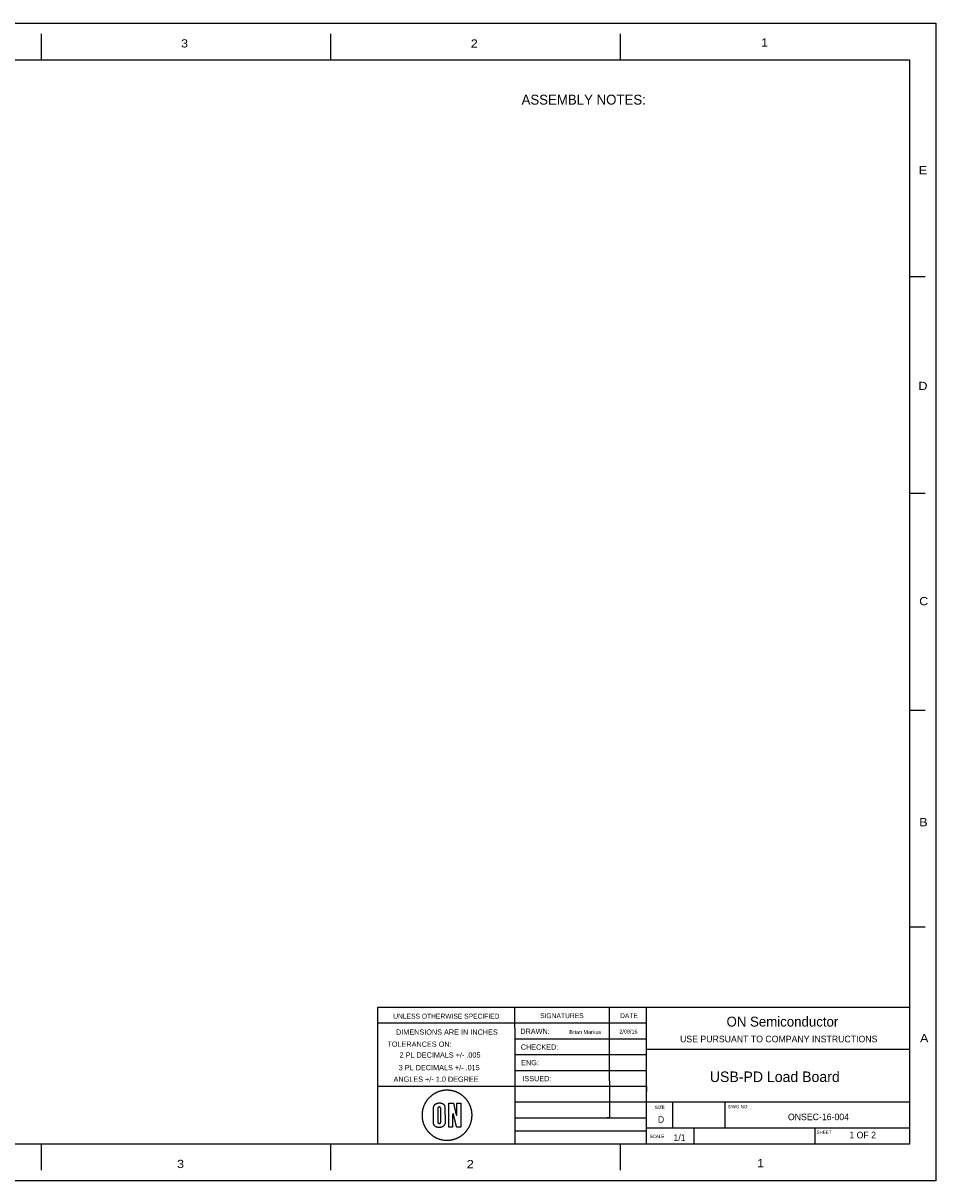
# Model space of a CAD drawing. Extents: x -8273 to 25727, y -13848 to 8152.
# Tile 5 of 5: x 8387 to 25727, y -13848 to 8152. Entities that reach past the tile are written whole.
import ezdxf
from ezdxf.enums import TextEntityAlignment as Align

# ---------------------------------------------------------------- set-up
doc = ezdxf.new("R2010")
doc.units = 0
for name, color, linetype in [('BG_ASSEMBLY_NOTES', 150, 'CONTINUOUS'), ('DF_OUTLINE', 12, 'CONTINUOUS'), ('DF_TITLE_BLOCK', 173, 'CONTINUOUS'), ('DF_TITLE_DATA', 140, 'CONTINUOUS')]:
    doc.layers.add(name, color=color, linetype=linetype)

msp = doc.modelspace()

# ---------------------------------------------------------------- linework, layer by layer
at = {"layer": 'DF_OUTLINE'}
for points in [[(-8273, -13848), (-8273, 8152), (25727, 8152), (25727, -13848)], [(-7773, -13148), (-7773, 7452), (25227, 7452), (25227, -13148)]]:
    msp.add_lwpolyline(points, close=True, dxfattribs=at)
for points in [[(8727, 7952), (8727, 7452)], [(14227, 7952), (14227, 7452)], [(19727, 7952), (19727, 7452)], [(25527, 3332), (25227, 3332)], [(25527, -788), (25227, -788)], [(25527, -4908), (25227, -4908)], [(25527, -9028), (25227, -9028)], [(8727, -13148), (8727, -13648)], [(14227, -13148), (14227, -13648)], [(19727, -13148), (19727, -13648)]]:
    msp.add_lwpolyline(points, dxfattribs=at)
at = {"layer": 'DF_TITLE_BLOCK'}
for points in [[(15127, -13148), (15127, -10548)], [(15127, -10548), (25227, -10548)], [(17727, -10948), (17727, -10548)], [(19527, -11948), (19527, -10548)], [(20227, -13148), (20227, -10548)], [(15127, -10848), (20227, -10848)], [(17727, -10948), (17727, -11948)], [(17727, -11148), (19527, -11148)], [(19527, -11148), (20227, -11148)], [(20227, -11348), (25227, -11348)], [(17727, -11448), (19527, -11448)], [(19527, -11448), (20227, -11448)], [(17727, -11748), (19527, -11748)], [(19527, -11748), (20227, -11748)], [(15127, -12048), (20227, -12048), (20227, -12148)], [(17727, -11948), (17727, -12048)], [(17727, -12048), (17727, -13148)], [(19527, -12048), (19527, -12648), (19477, -12648)], [(19527, -11948), (19527, -12048)], [(17727, -12348), (20227, -12348)], [(20227, -12348), (25227, -12348)], [(20727, -12848), (20727, -12348)], [(21727, -12848), (21727, -12348)], [(17727, -12648), (20227, -12648)], [(17727, -12898), (20227, -12898)], [(25227, -12848), (20227, -12848)], [(21127, -12848), (21127, -13148)], [(23427, -12848), (23427, -13148)]]:
    msp.add_lwpolyline(points, dxfattribs=at)
at = {"layer": 'DF_TITLE_DATA'}
for points in [[(16408, -12126), (16404, -12126), (16400, -12127), (16397, -12127), (16393, -12128), (16388, -12128), (16384, -12129), (16379, -12130), (16374, -12130), (16365, -12132), (16361, -12132), (16357, -12133), (16354, -12134), (16351, -12134), (16349, -12135), (16348, -12135), (16347, -12136), (16346, -12136), (16346, -12137), (16345, -12137), (16344, -12137), (16343, -12137), (16342, -12137), (16341, -12137), (16339, -12137), (16336, -12138), (16333, -12138), (16330, -12139), (16326, -12140), (16322, -12141), (16318, -12142), (16314, -12143), (16309, -12144), (16300, -12147), (16295, -12148), (16290, -12150), (16285, -12152), (16280, -12153), (16276, -12155), (16272, -12156), (16269, -12157), (16262, -12160), (16259, -12161), (16256, -12162), (16253, -12164), (16250, -12165), (16247, -12166), (16245, -12167), (16243, -12168), (16240, -12170), (16239, -12171), (16237, -12171), (16236, -12172), (16236, -12173), (16235, -12173), (16234, -12174), (16234, -12175), (16233, -12175), (16232, -12176), (16231, -12176), (16230, -12177), (16229, -12178), (16228, -12178), (16226, -12179), (16222, -12180), (16219, -12182), (16216, -12184), (16212, -12185), (16208, -12188), (16204, -12190), (16200, -12192), (16195, -12195), (16187, -12199), (16184, -12201), (16180, -12203), (16178, -12205), (16175, -12207), (16173, -12208), (16172, -12209), (16171, -12209), (16170, -12210), (16168, -12212), (16166, -12214), (16163, -12216), (16160, -12218), (16157, -12220), (16153, -12223), (16150, -12226), (16141, -12233), (16136, -12237), (16131, -12242), (16125, -12246), (16120, -12251), (16115, -12256), (16110, -12261), (16105, -12265), (16096, -12274), (16091, -12279), (16087, -12284), (16083, -12288), (16078, -12293), (16075, -12297), (16072, -12301), (16069, -12304), (16064, -12310), (16062, -12313), (16059, -12317), (16057, -12320), (16054, -12324), (16052, -12327), (16050, -12330), (16048, -12333), (16045, -12339), (16042, -12342), (16040, -12345), (16038, -12349), (16036, -12352), (16034, -12355), (16032, -12358), (16030, -12361), (16027, -12368), (16024, -12372), (16022, -12376), (16019, -12381), (16017, -12386), (16014, -12391), (16012, -12395), (16009, -12400), (16005, -12410), (16002, -12416), (16000, -12423), (15997, -12429), (15995, -12436), (15992, -12442), (15990, -12448), (15988, -12453), (15985, -12465), (15983, -12472), (15981, -12478), (15979, -12485), (15977, -12492), (15976, -12499), (15974, -12505), (15973, -12511), (15971, -12523), (15970, -12530), (15969, -12537), (15968, -12544), (15967, -12551), (15967, -12558), (15966, -12565), (15966, -12571), (15965, -12583), (15965, -12590), (15965, -12597), (15965, -12604), (15965, -12611), (15965, -12618), (15965, -12625), (15966, -12630), (15966, -12641), (15967, -12647), (15967, -12653), (15968, -12658), (15968, -12663), (15969, -12668), (15969, -12672), (15970, -12675), (15971, -12681), (15972, -12685), (15972, -12689), (15973, -12693), (15974, -12697), (15975, -12701), (15976, -12705), (15977, -12708), (15979, -12716), (15980, -12721), (15981, -12726), (15983, -12732), (15984, -12737), (15986, -12742), (15988, -12747), (15989, -12752), (15993, -12763), (15995, -12768), (15997, -12774), (16000, -12780), (16002, -12786), (16005, -12792), (16007, -12797), (16009, -12802), (16014, -12812), (16017, -12817), (16020, -12823), (16023, -12828), (16026, -12833), (16028, -12838), (16031, -12843), (16033, -12847), (16039, -12855), (16042, -12860), (16045, -12865), (16049, -12870), (16052, -12875), (16055, -12880), (16058, -12884), (16061, -12888), (16069, -12897), (16073, -12902), (16078, -12908), (16083, -12914), (16088, -12919), (16093, -12925), (16098, -12930), (16103, -12935), (16113, -12946), (16119, -12951), (16125, -12956), (16130, -12961), (16136, -12966), (16141, -12970), (16145, -12974), (16149, -12977), (16158, -12983), (16162, -12987), (16167, -12990), (16172, -12993), (16177, -12997), (16181, -13000), (16186, -13003), (16189, -13005), (16198, -13010), (16202, -13013), (16207, -13015), (16212, -13018), (16217, -13021), (16222, -13023), (16226, -13026), (16230, -13028), (16238, -13032), (16243, -13034), (16247, -13036), (16252, -13038), (16256, -13040), (16260, -13042), (16264, -13043), (16268, -13045), (16275, -13047), (16279, -13049), (16284, -13050), (16288, -13052), (16293, -13054), (16298, -13055), (16303, -13056), (16307, -13058), (16317, -13060), (16323, -13062), (16329, -13063), (16336, -13065), (16343, -13066), (16349, -13068), (16356, -13069), (16362, -13070), (16378, -13073), (16386, -13074), (16393, -13075), (16400, -13075), (16408, -13075), (16417, -13076), (16427, -13076), (16439, -13076), (16461, -13076), (16470, -13076), (16478, -13075), (16485, -13075), (16492, -13074), (16499, -13073), (16506, -13072), (16513, -13071), (16524, -13069), (16530, -13068), (16536, -13067), (16542, -13065), (16548, -13064), (16553, -13063), (16558, -13062), (16562, -13061), (16570, -13058), (16575, -13057), (16580, -13055), (16585, -13054), (16590, -13052), (16594, -13051), (16599, -13049), (16603, -13048), (16611, -13044), (16616, -13043), (16621, -13041), (16625, -13039), (16630, -13036), (16635, -13035), (16639, -13033), (16643, -13031), (16651, -13027), (16656, -13025), (16660, -13022), (16665, -13019), (16670, -13017), (16675, -13014), (16679, -13012), (16683, -13009), (16691, -13004), (16696, -13001), (16701, -12998), (16706, -12995), (16710, -12991), (16715, -12988), (16719, -12985), (16723, -12982), (16731, -12976), (16735, -12973), (16740, -12969), (16744, -12965), (16748, -12962), (16752, -12959), (16756, -12955), (16759, -12953), (16766, -12946), (16770, -12943), (16773, -12939), (16777, -12935), (16781, -12931), (16785, -12927), (16788, -12924), (16791, -12920), (16798, -12913), (16801, -12909), (16804, -12905), (16808, -12901), (16811, -12897), (16814, -12893), (16817, -12890), (16820, -12886), (16825, -12879), (16828, -12874), (16831, -12869), (16835, -12864), (16838, -12859), (16842, -12853), (16845, -12848), (16848, -12843), (16855, -12832), (16858, -12826), (16861, -12820), (16864, -12814), (16867, -12809), (16870, -12803), (16872, -12798), (16874, -12794), (16878, -12785), (16880, -12780), (16882, -12775), (16884, -12770), (16886, -12765), (16887, -12760), (16889, -12756), (16891, -12752), (16893, -12743), (16895, -12738), (16896, -12733), (16898, -12727), (16900, -12722), (16901, -12716), (16902, -12711), (16903, -12706), (16905, -12697), (16906, -12692), (16907, -12687), (16908, -12682), (16909, -12677), (16910, -12673), (16911, -12669), (16911, -12666), (16912, -12659), (16912, -12654), (16913, -12649), (16913, -12643), (16914, -12637), (16914, -12631), (16914, -12624), (16915, -12618), (16915, -12605), (16915, -12598), (16915, -12591), (16915, -12584), (16915, -12577), (16914, -12571), (16914, -12565), (16913, -12559), (16912, -12549), (16912, -12543), (16911, -12538), (16910, -12532), (16910, -12528), (16909, -12523), (16908, -12519), (16908, -12515), (16906, -12508), (16905, -12504), (16904, -12500), (16903, -12495), (16902, -12491), (16901, -12487), (16900, -12482), (16899, -12478), (16897, -12470), (16895, -12466), (16894, -12461), (16892, -12456), (16891, -12451), (16890, -12447), (16888, -12443), (16887, -12439), (16884, -12432), (16882, -12427), (16880, -12422), (16878, -12417), (16876, -12413), (16874, -12408), (16872, -12403), (16870, -12399), (16866, -12390), (16863, -12385), (16860, -12380), (16857, -12374), (16854, -12369), (16851, -12364), (16848, -12359), (16846, -12354), (16840, -12345), (16837, -12341), (16834, -12336), (16830, -12331), (16827, -12327), (16824, -12322), (16822, -12319), (16819, -12315), (16814, -12309), (16811, -12305), (16808, -12301), (16805, -12297), (16801, -12293), (16798, -12289), (16795, -12286), (16792, -12283), (16786, -12276), (16782, -12272), (16778, -12268), (16775, -12264), (16771, -12261), (16767, -12257), (16763, -12253), (16760, -12250), (16753, -12244), (16749, -12240), (16744, -12237), (16740, -12233), (16735, -12229), (16731, -12226), (16727, -12223), (16723, -12220), (16715, -12214), (16711, -12211), (16706, -12208), (16701, -12205), (16697, -12202), (16693, -12199), (16689, -12196), (16685, -12194), (16677, -12189), (16673, -12187), (16669, -12184), (16664, -12182), (16659, -12180), (16655, -12177), (16650, -12175), (16646, -12173), (16638, -12169), (16633, -12167), (16629, -12165), (16624, -12163), (16619, -12161), (16614, -12159), (16610, -12157), (16606, -12156), (16598, -12153), (16593, -12151), (16587, -12149), (16581, -12148), (16576, -12146), (16570, -12144), (16564, -12142), (16559, -12141), (16547, -12138), (16541, -12137), (16535, -12135), (16528, -12134), (16522, -12133), (16516, -12132), (16510, -12131), (16505, -12130), (16495, -12129), (16489, -12128), (16482, -12128), (16475, -12127), (16468, -12127), (16461, -12126), (16454, -12126), (16448, -12126), (16436, -12126), (16431, -12126), (16425, -12126), (16420, -12126), (16416, -12126), (16413, -12126), (16410, -12126)], [(16335, -12372), (16347, -12376), (16349, -12377), (16352, -12378), (16358, -12381), (16360, -12383), (16362, -12384), (16363, -12385), (16365, -12386), (16368, -12389), (16369, -12389), (16371, -12391), (16373, -12392), (16384, -12403), (16385, -12406), (16387, -12409), (16389, -12411), (16390, -12415), (16392, -12418), (16393, -12421), (16400, -12438), (16402, -12756), (16396, -12771), (16393, -12777), (16392, -12780), (16390, -12783), (16389, -12786), (16387, -12788), (16385, -12791), (16384, -12794), (16382, -12796), (16379, -12800), (16367, -12812), (16365, -12813), (16361, -12816), (16359, -12817), (16357, -12819), (16353, -12821), (16351, -12823), (16349, -12824), (16348, -12824), (16342, -12827), (16339, -12827), (16333, -12829), (16329, -12830), (16326, -12831), (16323, -12831), (16315, -12832), (16311, -12833), (16303, -12833), (16299, -12834), (16278, -12834), (16275, -12833), (16267, -12833), (16264, -12832), (16261, -12832), (16258, -12831), (16252, -12830), (16237, -12825), (16234, -12823), (16228, -12820), (16222, -12816), (16220, -12814), (16217, -12812), (16215, -12810), (16212, -12809), (16210, -12807), (16207, -12803), (16205, -12801), (16203, -12800), (16202, -12798), (16200, -12796), (16200, -12793), (16199, -12792), (16199, -12791), (16198, -12791), (16197, -12790), (16196, -12790), (16196, -12789), (16195, -12788), (16194, -12786), (16193, -12785), (16193, -12783), (16192, -12782), (16190, -12778), (16190, -12777), (16189, -12776), (16189, -12774), (16188, -12773), (16188, -12770), (16187, -12770), (16187, -12769), (16186, -12768), (16186, -12758), (16185, -12745), (16185, -12663), (16184, -12636), (16184, -12608), (16185, -12531), (16185, -12467), (16186, -12455), (16186, -12447), (16187, -12441), (16188, -12437), (16190, -12432), (16191, -12430), (16193, -12424), (16194, -12422), (16195, -12419), (16196, -12417), (16198, -12415), (16201, -12411), (16203, -12409), (16205, -12406), (16207, -12404), (16209, -12401), (16211, -12399), (16213, -12396), (16215, -12394), (16219, -12391), (16225, -12385), (16226, -12383), (16226, -12381), (16227, -12381), (16227, -12382), (16231, -12382), (16232, -12381), (16234, -12381), (16238, -12379), (16240, -12379), (16243, -12378), (16248, -12376), (16250, -12375), (16256, -12373), (16258, -12372), (16261, -12372), (16263, -12371), (16264, -12371), (16268, -12370), (16269, -12370), (16270, -12369), (16271, -12369), (16272, -12368), (16273, -12368), (16273, -12367), (16275, -12366), (16297, -12366), (16306, -12367), (16311, -12367), (16316, -12368), (16320, -12369), (16324, -12369), (16332, -12371)], [(16283, -12445), (16281, -12446), (16280, -12447), (16278, -12448), (16277, -12449), (16276, -12450), (16275, -12452), (16273, -12453), (16272, -12454), (16266, -12462), (16266, -12603), (16266, -12743), (16272, -12749), (16275, -12752), (16276, -12753), (16278, -12754), (16280, -12754), (16282, -12755), (16285, -12755), (16288, -12756), (16291, -12756), (16296, -12757), (16299, -12757), (16301, -12757), (16303, -12757), (16305, -12757), (16306, -12757), (16308, -12756), (16309, -12756), (16310, -12755), (16311, -12754), (16312, -12753), (16313, -12752), (16314, -12751), (16315, -12749), (16316, -12748), (16317, -12747), (16319, -12741), (16320, -12736), (16320, -12727), (16321, -12715), (16321, -12697), (16321, -12672), (16321, -12641), (16321, -12601), (16321, -12533), (16321, -12509), (16321, -12491), (16320, -12478), (16320, -12469), (16319, -12463), (16319, -12460), (16318, -12458), (16316, -12456), (16315, -12455), (16314, -12454), (16313, -12453), (16311, -12452), (16310, -12451), (16309, -12450), (16307, -12449), (16304, -12447), (16303, -12446), (16301, -12446), (16300, -12445), (16298, -12444), (16296, -12444), (16295, -12444), (16294, -12444), (16291, -12444), (16290, -12444), (16289, -12444), (16287, -12445), (16286, -12445), (16285, -12445), (16284, -12445)], [(16563, -12375), (16564, -12378), (16565, -12379), (16565, -12381), (16566, -12384), (16567, -12386), (16567, -12389), (16568, -12391), (16568, -12394), (16570, -12399), (16570, -12402), (16572, -12408), (16572, -12411), (16573, -12413), (16573, -12415), (16574, -12417), (16575, -12421), (16575, -12422), (16576, -12424), (16576, -12431), (16577, -12431), (16577, -12432), (16578, -12432), (16578, -12433), (16579, -12434), (16579, -12436), (16578, -12436), (16578, -12439), (16579, -12440), (16579, -12441), (16580, -12441), (16580, -12442), (16581, -12442), (16581, -12445), (16580, -12446), (16580, -12448), (16581, -12448), (16581, -12449), (16582, -12450), (16582, -12453), (16583, -12454), (16583, -12463), (16584, -12465), (16584, -12467), (16585, -12469), (16585, -12470), (16586, -12471), (16586, -12473), (16587, -12474), (16587, -12475), (16588, -12477), (16588, -12478), (16589, -12480), (16589, -12481), (16590, -12483), (16590, -12486), (16591, -12487), (16591, -12497), (16592, -12498), (16593, -12498), (16593, -12505), (16594, -12506), (16594, -12507), (16596, -12507), (16596, -12512), (16595, -12514), (16595, -12516), (16596, -12517), (16596, -12516), (16598, -12516), (16598, -12528), (16599, -12529), (16599, -12530), (16600, -12530), (16600, -12537), (16602, -12537), (16602, -12538), (16603, -12538), (16603, -12540), (16602, -12540), (16602, -12544), (16603, -12544), (16603, -12545), (16604, -12546), (16604, -12550), (16603, -12552), (16603, -12553), (16604, -12553), (16604, -12554), (16605, -12554), (16605, -12555), (16606, -12555), (16606, -12560), (16605, -12562), (16605, -12564), (16606, -12564), (16606, -12565), (16607, -12564), (16609, -12564), (16609, -12568), (16608, -12571), (16608, -12574), (16609, -12575), (16609, -12576), (16611, -12578), (16611, -12579), (16612, -12580), (16612, -12583), (16613, -12586), (16613, -12587), (16614, -12589), (16614, -12590), (16615, -12591), (16616, -12593), (16617, -12594), (16617, -12595), (16619, -12597), (16620, -12597), (16621, -12598), (16622, -12598), (16623, -12599), (16626, -12599), (16628, -12591), (16628, -12584), (16629, -12573), (16629, -12370), (16701, -12370), (16701, -12830), (16627, -12830), (16623, -12820), (16621, -12814), (16619, -12810), (16618, -12805), (16616, -12800), (16615, -12794), (16613, -12788), (16611, -12781), (16610, -12775), (16606, -12762), (16605, -12756), (16604, -12751), (16602, -12746), (16601, -12741), (16601, -12738), (16600, -12735), (16600, -12733), (16599, -12730), (16599, -12728), (16598, -12726), (16598, -12724), (16597, -12722), (16596, -12719), (16596, -12717), (16595, -12715), (16594, -12711), (16594, -12709), (16593, -12707), (16593, -12705), (16592, -12703), (16592, -12701), (16591, -12700), (16591, -12698), (16589, -12696), (16589, -12690), (16590, -12688), (16590, -12686), (16589, -12686), (16589, -12685), (16588, -12685), (16587, -12684), (16587, -12678), (16585, -12676), (16585, -12669), (16584, -12669), (16584, -12668), (16583, -12668), (16583, -12667), (16582, -12666), (16582, -12665), (16583, -12665), (16583, -12662), (16582, -12661), (16582, -12660), (16581, -12660), (16581, -12659), (16578, -12656), (16578, -12655), (16577, -12655), (16577, -12653), (16581, -12653), (16581, -12650), (16578, -12650), (16578, -12641), (16576, -12639), (16576, -12631), (16575, -12630), (16574, -12630), (16574, -12629), (16573, -12629), (16573, -12628), (16574, -12627), (16574, -12622), (16573, -12622), (16572, -12621), (16571, -12621), (16571, -12618), (16572, -12617), (16572, -12613), (16570, -12613), (16569, -12612), (16569, -12609), (16570, -12607), (16570, -12605), (16569, -12604), (16569, -12603), (16568, -12603), (16567, -12602), (16567, -12600), (16568, -12600), (16568, -12597), (16567, -12596), (16567, -12595), (16566, -12594), (16566, -12593), (16565, -12592), (16565, -12588), (16564, -12587), (16564, -12583), (16563, -12583), (16563, -12581), (16562, -12581), (16560, -12579), (16560, -12577), (16559, -12576), (16559, -12574), (16558, -12574), (16558, -12573), (16556, -12573), (16555, -12572), (16553, -12572), (16552, -12573), (16551, -12573), (16550, -12574), (16548, -12579), (16548, -12584), (16547, -12593), (16547, -12828), (16475, -12828), (16475, -12370), (16552, -12370), (16556, -12371), (16559, -12371)]]:
    msp.add_lwpolyline(points, close=True, dxfattribs=at)

# ---------------------------------------------------------------- texts
at = {"layer": 'BG_ASSEMBLY_NOTES'}
msp.add_text('ASSEMBLY NOTES:', height=188, dxfattribs=at).set_placement((19037, 6604), align=Align.CENTER)
at = {"layer": 'DF_OUTLINE', "width": 1.147436}
for s, p in [('3', (11453, 7690)), ('2', (16958, 7687)), ('1', (22473, 7705)), ('E', (25482, 5280)), ('D', (25482, 1180)), ('C', (25497, -2910)), ('B', (25492, -7110)), ('A', (25507, -11215)), ('3', (11377, -13605)), ('2', (16882, -13608)), ('1', (22397, -13590))]:
    msp.add_text(s, height=156, dxfattribs=at).set_placement(p, align=Align.CENTER)
at = {"layer": 'DF_TITLE_BLOCK', "width": 0.978723}
for s, p in [('UNLESS OTHERWISE SPECIFIED', (16427, -10766)), ('SIGNATURES', (18622, -10756)), ('DATE', (19897, -10756))]:
    msp.add_text(s, height=94, dxfattribs=at).set_placement(p, align=Align.CENTER)
at = {"layer": 'DF_TITLE_BLOCK'}
for s, height, p in [('DRAWN:', 100, (18112, -11056)), ('CHECKED:', 100, (18197, -11356)), ('ENG:', 100, (18017, -11651)), ('ISSUED:', 100, (18147, -11956)), ('SIZE', 62, (20482, -12484)), ('DWG NO', 62, (21967, -12468)), ('SCALE', 62, (20427, -13034)), ('SHEET', 62, (23602, -12954))]:
    msp.add_text(s, height=height, dxfattribs=at).set_placement(p, align=Align.CENTER)
at = {"layer": 'DF_TITLE_DATA'}
for s, height, p in [('ON Semiconductor', 188, (22812, -10916)), ('DIMENSIONS ARE IN INCHES', 100, (16437, -11071)), ('Brian Markus', 75, (19067, -11058)), ('2/08/16', 75, (19887, -11048)), ('TOLERANCES ON:', 100, (15917, -11301)), ('2 PL DECIMALS +/- .005', 100, (16307, -11506)), ('3 PL DECIMALS +/- .015', 100, (16292, -11746)), ('ANGLES +/- 1.0 DEGREE', 100, (16232, -11966)), ('USB-PD Load Board', 200, (22667, -11970))]:
    msp.add_text(s, height=height, dxfattribs=at).set_placement(p, align=Align.CENTER)
at = {"layer": 'DF_TITLE_DATA', "width": 0.992}
for s, p in [('USE PURSUANT TO COMPANY INSTRUCTIONS', (22742, -11215)), ('D', (20507, -12745)), ('ONSEC-16-004', (23497, -12695)), ('1/1', (20857, -13090)), ('1 OF 2', (24337, -13040))]:
    msp.add_text(s, height=125, dxfattribs=at).set_placement(p, align=Align.CENTER)

doc.saveas('drawing.dxf')
